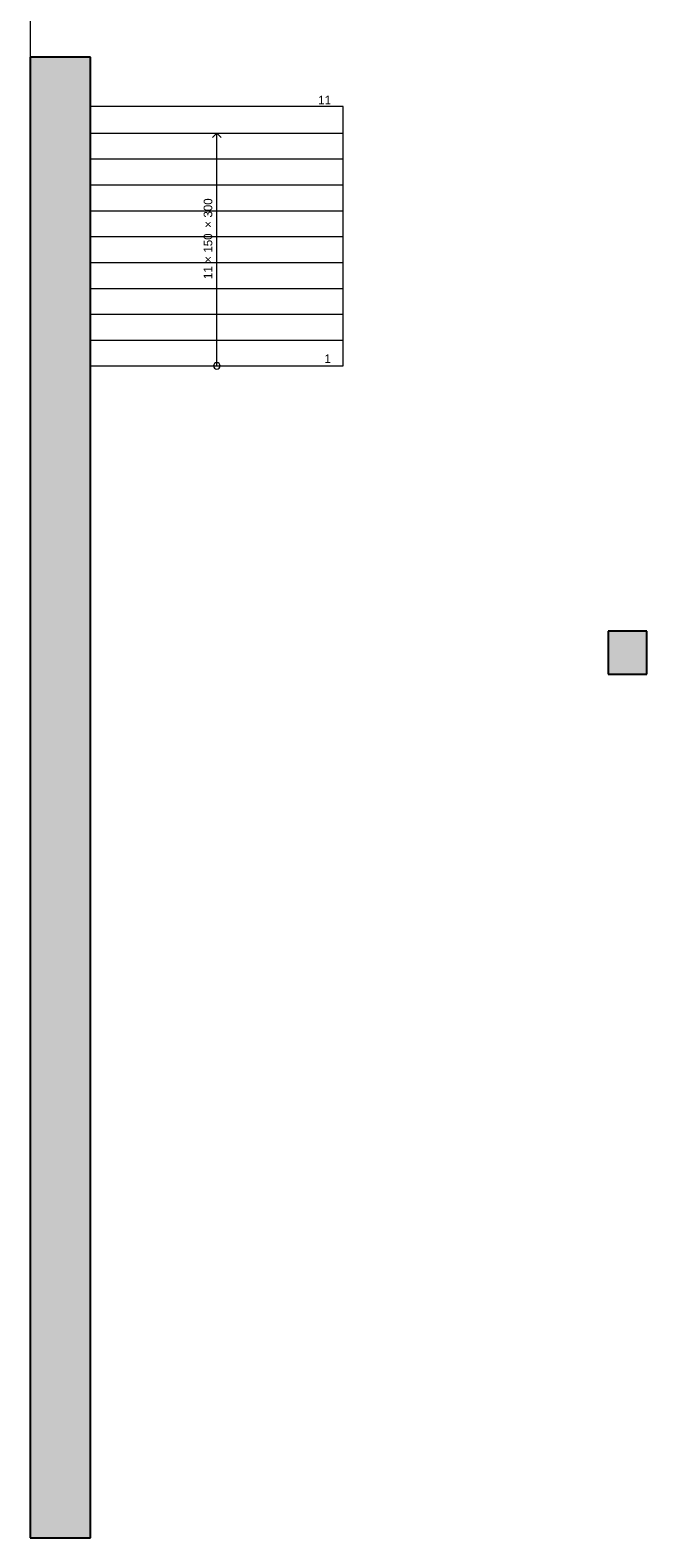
# Model space of a CAD drawing. Header units: millimetres. Extents: x -11600 to 53600, y -21460 to 10010.
# Tile 1 of 6: x -11600 to -4450, y -21460 to -3976. Entities that reach past the tile are written whole.
import ezdxf

# ---------------------------------------------------------------- set-up
doc = ezdxf.new("R2010")
doc.units = ezdxf.units.MM
doc.header["$MEASUREMENT"] = 0
doc.set_wipeout_variables(frame=1)
doc.linetypes.add('Wipeout_Contour', pattern=[1000, 0, -1000])
doc.linetypes.add('Čárkovaná S', pattern=[125, 75, -50])
for name, color, linetype in [('02_Zdi VNĚJŠÍ - nosné.obálka', 7, 'Continuous'), ('04_Schodiště', 7, 'Continuous'), ('12_Kóty.DPS', 7, 'Continuous'), ('Výplně - Povrchové', 7, 'Continuous'), ('Výplně – Řezové', 7, 'Continuous')]:
    doc.layers.add(name, color=color, linetype=linetype)

msp = doc.modelspace()

# ---------------------------------------------------------------- hatches: boundary and pattern name
at = {"layer": 'Výplně – Řezové', "linetype": 'Continuous', "lineweight": 13}
msp.add_hatch(color=251, dxfattribs=at).paths.add_polyline_path([(-4900, -10945), (-4900, -11445), (-4450, -11445), (-4450, -10945)])

# ---------------------------------------------------------------- linework, layer by layer
at = {"layer": '02_Zdi VNĚJŠÍ - nosné.obálka', "color": 251, "linetype": 'Continuous', "lineweight": 25, "flags": 128}
for points in [[(-11600, -4291), (-11600, -21460)], [(-10900, -4291), (-11600, -4291)], [(-4900, -10945), (-4900, -11445)], [(-4450, -10945), (-4900, -10945)], [(-4450, -11445), (-4450, -10945)], [(-4900, -11445), (-4450, -11445)], [(-11600, -21460), (-10900, -21460)]]:
    msp.add_lwpolyline(points, dxfattribs=at)
at = {"layer": '04_Schodiště', "color": 251, "linetype": 'Continuous', "lineweight": 13}
for p, q in [((-7970, -4870), (-10900, -4870)), ((-10900, -4870), (-10900, -7870)), ((-7970, -7870), (-7970, -4870)), ((-10900, -7870), (-7970, -7870))]:
    msp.add_line(p, q, dxfattribs=at)
at = {"layer": '12_Kóty.DPS', "color": 251, "linetype": 'Čárkovaná S', "lineweight": 13, "ltscale": 10}
msp.add_line((-11600, 10010), (-11600, -4291), dxfattribs=at)

# ---------------------------------------------------------------- next in the draw order: wipeouts: each hides what was drawn before it
at = {"color": 251, "linetype": 'Wipeout_Contour', "lineweight": 0, "ltscale": 48907.787113}
msp.add_wipeout([(-7970, -7570), (-10900, -7570), (-10900, -7870), (-7970, -7870)], dxfattribs=at).dxf.layer = 'Výplně - Povrchové'

# ---------------------------------------------------------------- next in the draw order: linework, layer by layer
at = {"layer": '04_Schodiště', "color": 251, "linetype": 'Continuous', "lineweight": 13}
for p, q in [((-7970, -7570), (-10900, -7570)), ((-10900, -7570), (-10900, -7870)), ((-7970, -7870), (-7970, -7570)), ((-10900, -7870), (-7970, -7870))]:
    msp.add_line(p, q, dxfattribs=at)
at = {"layer": '04_Schodiště', "color": 251, "linetype": 'Continuous', "lineweight": 13, "flags": 128}
msp.add_lwpolyline([(-9398, -7870, 1), (-9473, -7870, 1)], format="xyb", close=True, dxfattribs=at)

# ---------------------------------------------------------------- next in the draw order: texts
at = {"layer": '04_Schodiště', "color": 251, "lineweight": 25, "insert": (-8188, -7786), "char_height": 100, "attachment_point": 4}
msp.add_mtext('\\A1;1', dxfattribs=at)

# ---------------------------------------------------------------- next in the draw order: wipeouts: each hides what was drawn before it
at = {"color": 251, "linetype": 'Wipeout_Contour', "lineweight": 0, "ltscale": 48152.464937}
msp.add_wipeout([(-7970, -7270), (-10900, -7270), (-10900, -7570), (-7970, -7570)], dxfattribs=at).dxf.layer = 'Výplně - Povrchové'

# ---------------------------------------------------------------- next in the draw order: linework, layer by layer
at = {"layer": '04_Schodiště', "color": 251, "linetype": 'Continuous', "lineweight": 13}
for p, q in [((-7970, -7270), (-10900, -7270)), ((-10900, -7270), (-10900, -7570)), ((-7970, -7570), (-7970, -7270)), ((-10900, -7570), (-7970, -7570)), ((-9435, -7870), (-9435, -7570)), ((-9435, -7870), (-9435, -7570))]:
    msp.add_line(p, q, dxfattribs=at)

# ---------------------------------------------------------------- next in the draw order: wipeouts: each hides what was drawn before it
at = {"color": 251, "linetype": 'Wipeout_Contour', "lineweight": 0, "ltscale": 47415.333579}
msp.add_wipeout([(-7970, -6970), (-10900, -6970), (-10900, -7270), (-7970, -7270)], dxfattribs=at).dxf.layer = 'Výplně - Povrchové'

# ---------------------------------------------------------------- next in the draw order: linework, layer by layer
at = {"layer": '04_Schodiště', "color": 251, "linetype": 'Continuous', "lineweight": 13}
for p, q in [((-7970, -6970), (-10900, -6970)), ((-10900, -6970), (-10900, -7270)), ((-7970, -7270), (-7970, -6970)), ((-10900, -7270), (-7970, -7270))]:
    msp.add_line(p, q, dxfattribs=at)

# ---------------------------------------------------------------- next in the draw order: wipeouts: each hides what was drawn before it
at = {"color": 251, "linetype": 'Wipeout_Contour', "lineweight": 0, "ltscale": 46697.267443}
msp.add_wipeout([(-7970, -6670), (-10900, -6670), (-10900, -6970), (-7970, -6970)], dxfattribs=at).dxf.layer = 'Výplně - Povrchové'

# ---------------------------------------------------------------- next in the draw order: linework, layer by layer
at = {"layer": '04_Schodiště', "color": 251, "linetype": 'Continuous', "lineweight": 13}
for p, q in [((-7970, -6670), (-10900, -6670)), ((-10900, -6670), (-10900, -6970)), ((-7970, -6970), (-7970, -6670)), ((-10900, -6970), (-7970, -6970))]:
    msp.add_line(p, q, dxfattribs=at)

# ---------------------------------------------------------------- next in the draw order: wipeouts: each hides what was drawn before it
at = {"color": 251, "linetype": 'Wipeout_Contour', "lineweight": 0, "ltscale": 45999.175459}
msp.add_wipeout([(-7970, -6370), (-10900, -6370), (-10900, -6670), (-7970, -6670)], dxfattribs=at).dxf.layer = 'Výplně - Povrchové'

# ---------------------------------------------------------------- next in the draw order: linework, layer by layer
at = {"layer": '04_Schodiště', "color": 251, "linetype": 'Continuous', "lineweight": 13}
for p, q in [((-7970, -6370), (-10900, -6370)), ((-10900, -6370), (-10900, -6670)), ((-7970, -6670), (-7970, -6370)), ((-10900, -6670), (-7970, -6670))]:
    msp.add_line(p, q, dxfattribs=at)

# ---------------------------------------------------------------- next in the draw order: wipeouts: each hides what was drawn before it
at = {"color": 251, "linetype": 'Wipeout_Contour', "lineweight": 0, "ltscale": 45322.000152}
msp.add_wipeout([(-7970, -6070), (-10900, -6070), (-10900, -6370), (-7970, -6370)], dxfattribs=at).dxf.layer = 'Výplně - Povrchové'

# ---------------------------------------------------------------- next in the draw order: linework, layer by layer
at = {"layer": '04_Schodiště', "color": 251, "linetype": 'Continuous', "lineweight": 13}
for p, q in [((-7970, -6070), (-10900, -6070)), ((-10900, -6070), (-10900, -6370)), ((-7970, -6370), (-7970, -6070)), ((-10900, -6370), (-7970, -6370))]:
    msp.add_line(p, q, dxfattribs=at)

# ---------------------------------------------------------------- next in the draw order: texts
at = {"layer": '04_Schodiště', "color": 7, "lineweight": 25, "insert": (-9435, -6370), "char_height": 100, "attachment_point": 2, "rotation": 90}
msp.add_mtext('\\A1;\\pt0,1550;{\\H0.66x;\\S^  ;\\S^  ;\\S^  ;}', dxfattribs=at)

# ---------------------------------------------------------------- next in the draw order: wipeouts: each hides what was drawn before it
at = {"color": 251, "linetype": 'Wipeout_Contour', "lineweight": 0, "ltscale": 44666.716214}
msp.add_wipeout([(-7970, -5770), (-10900, -5770), (-10900, -6070), (-7970, -6070)], dxfattribs=at).dxf.layer = 'Výplně - Povrchové'

# ---------------------------------------------------------------- next in the draw order: linework, layer by layer
at = {"layer": '04_Schodiště', "color": 251, "linetype": 'Continuous', "lineweight": 13}
for p, q in [((-7970, -5770), (-10900, -5770)), ((-10900, -5770), (-10900, -6070)), ((-7970, -6070), (-7970, -5770)), ((-10900, -6070), (-7970, -6070))]:
    msp.add_line(p, q, dxfattribs=at)

# ---------------------------------------------------------------- next in the draw order: texts
at = {"layer": '04_Schodiště', "color": 251, "lineweight": 25, "insert": (-9459, -6370), "char_height": 100, "attachment_point": 8, "rotation": 90}
msp.add_mtext('\\A1;\\pt0,1550;11 {\\fArial|b0|i0|c238|p34;× }150{\\H0.66x;\\S^  ;\\fArial|b0|i0|c238|p34;\\H1.51515x; × }300{\\H0.66x;\\S^  ;\\S^  ;}', dxfattribs=at)

# ---------------------------------------------------------------- next in the draw order: wipeouts: each hides what was drawn before it
at = {"color": 251, "linetype": 'Wipeout_Contour', "lineweight": 0, "ltscale": 44034.328458}
msp.add_wipeout([(-7970, -5470), (-10900, -5470), (-10900, -5770), (-7970, -5770)], dxfattribs=at).dxf.layer = 'Výplně - Povrchové'

# ---------------------------------------------------------------- next in the draw order: linework, layer by layer
at = {"layer": '04_Schodiště', "color": 251, "linetype": 'Continuous', "lineweight": 13}
for p, q in [((-7970, -5470), (-10900, -5470)), ((-10900, -5470), (-10900, -5770)), ((-7970, -5770), (-7970, -5470)), ((-10900, -5770), (-7970, -5770))]:
    msp.add_line(p, q, dxfattribs=at)

# ---------------------------------------------------------------- next in the draw order: wipeouts: each hides what was drawn before it
at = {"color": 251, "linetype": 'Wipeout_Contour', "lineweight": 0, "ltscale": 43425.869106}
msp.add_wipeout([(-7970, -5170), (-10900, -5170), (-10900, -5470), (-7970, -5470)], dxfattribs=at).dxf.layer = 'Výplně - Povrchové'

# ---------------------------------------------------------------- next in the draw order: linework, layer by layer
at = {"layer": '04_Schodiště', "color": 251, "linetype": 'Continuous', "lineweight": 13}
for p, q in [((-7970, -5170), (-10900, -5170)), ((-10900, -5170), (-10900, -5470)), ((-7970, -5470), (-7970, -5170)), ((-10900, -5470), (-7970, -5470))]:
    msp.add_line(p, q, dxfattribs=at)

# ---------------------------------------------------------------- next in the draw order: wipeouts: each hides what was drawn before it
at = {"color": 251, "linetype": 'Wipeout_Contour', "lineweight": 0, "ltscale": 64111.225713}
msp.add_wipeout([(-10900, -5170), (-7970, -5170), (-7970, -4870), (-7970, -4860), (-10900, -4860), (-10900, -4870)], dxfattribs=at).dxf.layer = 'Výplně - Povrchové'

# ---------------------------------------------------------------- next in the draw order: hatches: boundary and pattern name
at = {"layer": 'Výplně – Řezové', "linetype": 'Continuous', "lineweight": 13}
msp.add_hatch(color=251, dxfattribs=at).paths.add_polyline_path([(-11600, -4291), (-11600, -21460), (-10900, -21460), (-10900, -4291)])

# ---------------------------------------------------------------- next in the draw order: linework, layer by layer
at = {"layer": '02_Zdi VNĚJŠÍ - nosné.obálka', "color": 251, "linetype": 'Continuous', "lineweight": 25, "flags": 128}
msp.add_lwpolyline([(-10900, -21460), (-10900, -4291)], dxfattribs=at)
at = {"layer": '04_Schodiště', "color": 251, "linetype": 'Continuous', "lineweight": 13}
for p, q in [((-7970, -4860), (-10900, -4860)), ((-10900, -4860), (-10900, -4870)), ((-10900, -4870), (-10900, -5170)), ((-7970, -4870), (-7970, -4860)), ((-7970, -5170), (-7970, -4870)), ((-10900, -5170), (-7970, -5170)), ((-9435, -5170), (-9485, -5220)), ((-9435, -5170), (-9485, -5220)), ((-9435, -7570), (-9435, -5170)), ((-9435, -7570), (-9435, -5170)), ((-9385, -5220), (-9435, -5170)), ((-9385, -5220), (-9435, -5170))]:
    msp.add_line(p, q, dxfattribs=at)

# ---------------------------------------------------------------- next in the draw order: texts
at = {"layer": '04_Schodiště', "color": 251, "lineweight": 25, "insert": (-8260, -4786), "char_height": 100, "attachment_point": 4}
msp.add_mtext('\\A1;11', dxfattribs=at)

doc.saveas('drawing.dxf')
